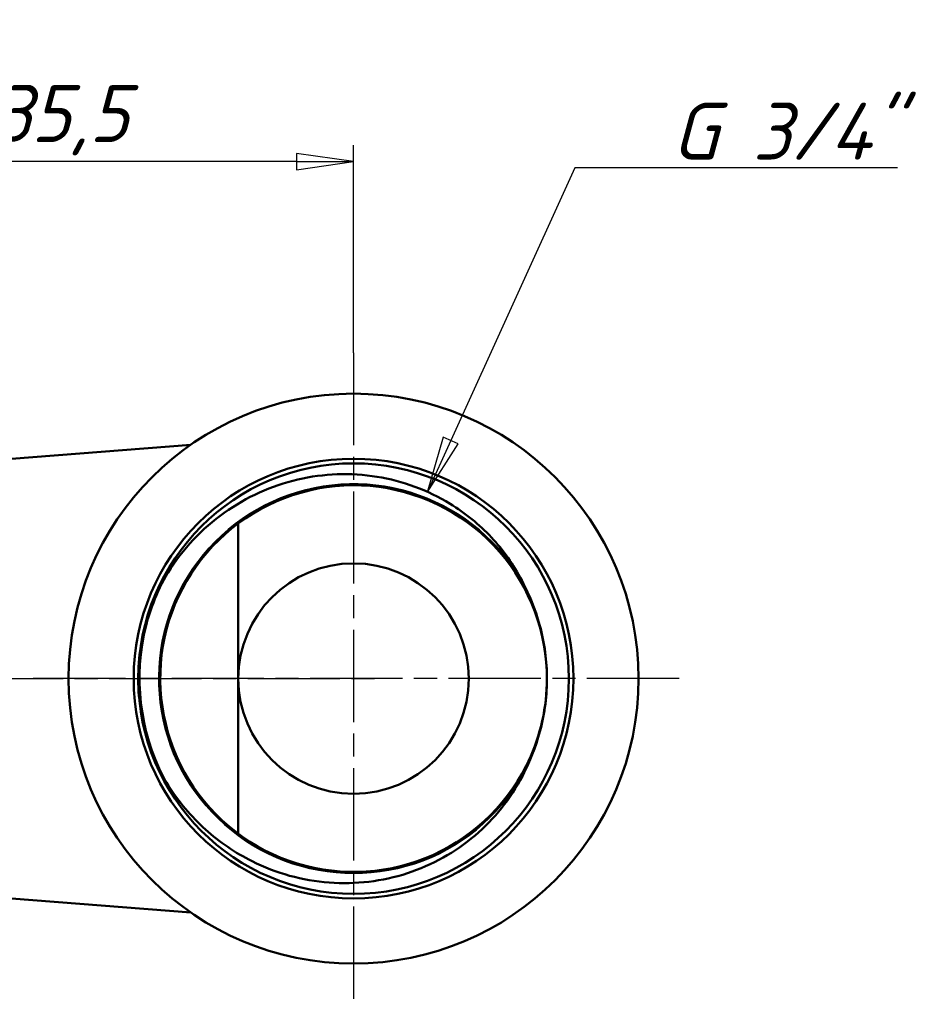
# Model space of a CAD drawing. Header units: millimetres. Extents: x -131 to 751, y -69 to 356.
# Tile 10 of 24: x 65 to 120, y 108 to 168. Entities that reach past the tile are written whole.
import ezdxf

# ---------------------------------------------------------------- set-up
doc = ezdxf.new("R2010")
doc.units = ezdxf.units.MM
doc.linetypes.add('CHAIN', pattern=[0.7087, 0.4724, -0.0591, 0.1181, -0.0591])
for name, color, linetype, lineweight in [('Видимые тонкие (ГОСТ)', 7, 'Continuous', 35), ('Видимый контур (ГОСТ)', 7, 'Continuous', 50), ('Маркер центра (ГОСТ)', 7, 'Continuous', 25), ('Осевая линия (ГОСТ)', 7, 'Continuous', 25), ('Размер (ГОСТ)', 7, 'Continuous', 25)]:
    doc.layers.add(name, color=color, linetype=linetype, lineweight=lineweight)
doc.styles.add('Обычный текст (ГОСТ)', font='GOST Common Italic.ttf')
doc.dimstyles.new('Обычный (ГОСТ)', dxfattribs={"dimtxt": 3.5, "dimasz": 3.5, "dimexe": 1, "dimexo": 0, "dimgap": 0.5, "dimtad": 1, "dimrnd": 1e-08, "dimtxsty": 'Обычный текст (ГОСТ)', "dimblk": 'Filled-1', "dimcen": 0.09, "dimdle": 15, "dimclrd": 256, "dimclre": 256, "dimclrt": 256, "dimazin": 2, "dimtfac": 0.714286, "dimtdec": 3, "dimtmove": 0, "dimatfit": 3, "dimfxl": 1, "dimtolj": 1, "dimlwd": 25, "dimlwe": 25, "dimarcsym": 0})

# ---------------------------------------------------------------- blocks, each defined once
blk = doc.blocks.new('Filled-1')
at = {"color": 0}
for p, q in [((0, 0), (-1, 0.143)), ((-1, 0.143), (-1, -0.143)), ((-1, 0), (0, 0)), ((-1, -0.143), (0, 0))]:
    blk.add_line(p, q, dxfattribs=at)
at = {"color": 0, "flags": 128}
blk.add_lwpolyline([(-1, -0.143), (0, 0), (-1, 0.143), (-1, -0.143)], dxfattribs=at)
at = {"color": 0}
blk.add_solid([(-1, -0.143), (0, 0), (-1, 0.143), (-1, -0.143)], dxfattribs=at)
blk = doc.blocks.new('*D9')
at = {"layer": 'Defpoints', "color": 0, "linetype": 'Continuous', "transparency": 16777216}
for p in [(49.582, 159.335), (85.082, 147.585), (49.582, 138.341)]:
    blk.add_point(p, dxfattribs=at)
at = {"layer": 'Размер (ГОСТ)', "linetype": 'Continuous', "lineweight": 25, "transparency": 16777216}
for p, q in [((49.582, 138.341), (49.582, 160.335)), ((85.082, 147.585), (85.082, 160.335)), ((81.582, 159.335), (53.082, 159.335))]:
    blk.add_line(p, q, dxfattribs=at)
at = {"layer": 'Размер (ГОСТ)', "linetype": 'Continuous', "lineweight": 25, "transparency": 16777216, "xscale": 3.5, "yscale": 3.5, "zscale": 3.5, "rotation": 180}
blk.add_blockref('Filled-1', (49.582, 159.335), dxfattribs=at)
at = {"layer": 'Размер (ГОСТ)', "linetype": 'Continuous', "lineweight": 25, "transparency": 16777216, "xscale": 3.5, "yscale": 3.5, "zscale": 3.5}
blk.add_blockref('Filled-1', (85.082, 159.335), dxfattribs=at)
at = {"layer": 'Размер (ГОСТ)', "linetype": 'Continuous', "lineweight": 25, "transparency": 16777216, "insert": (62.93, 164.035), "char_height": 3.5, "attachment_point": 1, "style": 'Обычный текст (ГОСТ)'}
blk.add_mtext('\\A1;35,5', dxfattribs=at)
blk = doc.blocks.new('*D10')
at = {"layer": 'Defpoints', "color": 0, "linetype": 'Continuous', "transparency": 16777216}
for p in [(152.482, 198.226), (144.256, 189.414)]:
    blk.add_point(p, dxfattribs=at)
at = {"layer": 'Размер (ГОСТ)', "linetype": 'Continuous', "lineweight": 25, "transparency": 16777216}
for p, q in [((128.351, 172.376), (141.868, 186.855)), ((108.54, 172.376), (128.351, 172.376))]:
    blk.add_line(p, q, dxfattribs=at)
at = {"layer": 'Размер (ГОСТ)', "linetype": 'Continuous', "lineweight": 25, "transparency": 16777216, "xscale": 3.5, "yscale": 3.5, "zscale": 3.5, "rotation": 46.96981722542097}
blk.add_blockref('Filled-1', (144.256, 189.414), dxfattribs=at)
at = {"layer": 'Размер (ГОСТ)', "linetype": 'Continuous', "lineweight": 25, "transparency": 16777216, "insert": (108.54, 176.379), "char_height": 3.5, "attachment_point": 1, "style": 'Обычный текст (ГОСТ)'}
blk.add_mtext('\\A1; \\fGOST Common|b0|i1;\\H3.5000;G 3/4"', dxfattribs=at)
blk = doc.blocks.new('*D12')
at = {"layer": 'Defpoints', "color": 0, "linetype": 'Continuous', "transparency": 16777216}
for p in [(89.602, 139.015), (84.411, 127.592)]:
    blk.add_point(p, dxfattribs=at)
at = {"layer": 'Размер (ГОСТ)', "linetype": 'Continuous', "lineweight": 25, "transparency": 16777216}
for p, q in [((98.661, 158.948), (91.05, 142.201)), ((118.472, 158.948), (98.661, 158.948))]:
    blk.add_line(p, q, dxfattribs=at)
at = {"layer": 'Размер (ГОСТ)', "linetype": 'Continuous', "lineweight": 25, "transparency": 16777216, "xscale": 3.5, "yscale": 3.5, "zscale": 3.5, "rotation": 245.5605415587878}
blk.add_blockref('Filled-1', (89.602, 139.015), dxfattribs=at)
at = {"layer": 'Размер (ГОСТ)', "linetype": 'Continuous', "lineweight": 25, "transparency": 16777216, "insert": (102.499, 162.951), "char_height": 3.5, "attachment_point": 1, "style": 'Обычный текст (ГОСТ)'}
blk.add_mtext('\\A1; \\fGOST Common|b0|i1;\\H3.5000;G 3/4"', dxfattribs=at)

msp = doc.modelspace()

# ---------------------------------------------------------------- linework, layer by layer
at = {"layer": 'Видимые тонкие (ГОСТ)'}
for points, knots in [([(95.4458, 121.6031), (93.9908, 119.0819), (91.5838, 117.1255), (88.8184, 116.2166), (86.0735, 115.3143), (83.0006, 115.4515), (80.347, 116.5947), (77.6945, 117.7374), (75.4848, 119.8751), (74.2548, 122.4883), (73.0252, 125.1004), (72.7856, 128.1643), (73.5942, 130.9358), (74.4024, 133.7061), (76.2506, 136.1597), (78.6904, 137.7011), (81.1292, 139.2418), (84.1374, 139.8574), (86.9854, 139.3985), (89.8323, 138.9397), (92.4939, 137.4114), (94.3252, 135.1839), (94.7282, 134.6937), (95.0902, 134.1706), (95.4086, 133.6222)], [0.5234325, 0.5234325, 0.5234325, 0.5234325, 1.2532157, 1.2532157, 1.2532157, 1.9775868, 1.9775868, 1.9775868, 2.7016614, 2.7016614, 2.7016614, 3.4254446, 3.4254446, 3.4254446, 4.1489415, 4.1489415, 4.1489415, 4.8721571, 4.8721571, 4.8721571, 5.5950966, 5.5950966, 5.5950966, 5.7541818, 5.7541818, 5.7541818, 5.7541818]), ([(73.7273, 120.9947), (72.1243, 123.7568), (71.5789, 127.1157), (72.2256, 130.2431), (72.506, 131.5988), (73.009, 132.9059), (73.6982, 134.1063)], [2.6157277, 2.6157277, 2.6157277, 2.6157277, 3.3455109, 3.3455109, 3.3455109, 3.6618866, 3.6618866, 3.6618866, 3.6618866])]:
    msp.add_open_spline(points, degree=3, knots=knots, dxfattribs=at)
at = {"layer": 'Видимый контур (ГОСТ)'}
for p, q in [((64.0817, 141.0845), (75.0832, 141.947)), ((78.0062, 137.1212), (78.0062, 127.5845)), ((78.0062, 127.5845), (78.0062, 118.0479)), ((64.0817, 114.0845), (75.0832, 113.222))]:
    msp.add_line(p, q, dxfattribs=at)
for radius in [17.5, 13.5, 13.22, 13.22, 7.0755]:
    msp.add_circle((85.0817, 127.5845), radius, dxfattribs=at)
msp.add_arc((85.0817, 127.5845), 11.8748, 358.476614, 1.842582, dxfattribs=at)
for points, knots in [([(73.6908, 134.1109), (74.5945, 135.5441), (75.7672, 136.7885), (78.5041, 138.7375), (80.0355, 139.4318), (83.2527, 140.1829), (84.9047, 140.2428), (88.1106, 139.7252), (89.635, 139.1633), (91.9412, 137.751), (92.7941, 137.0565), (94.2808, 135.467), (94.9104, 134.5816), (95.4124, 133.6236)], [0, 0, 0, 0, 0.5082917, 0.5082917, 1.0083218, 1.0083218, 1.5000876, 1.5000876, 1.9835863, 1.9835863, 2.312561, 2.312561, 2.6375581, 2.6375581, 2.6375581, 2.6375581]), ([(96.9503, 127.9663), (96.9492, 128.0004), (96.948, 128.0345), (96.9466, 128.0686), (96.8306, 130.9126), (95.6506, 133.7009), (93.6899, 135.7643), (91.7133, 137.8445), (88.9602, 139.1691), (86.1012, 139.4154), (83.2506, 139.6611), (80.3203, 138.8329), (78.02, 137.1314), (75.7256, 135.4342), (74.0782, 132.8834), (73.4751, 130.0939), (72.8732, 127.3102), (73.3165, 124.3133), (74.6983, 121.823), (76.0889, 119.3168), (78.4183, 117.3461), (81.1203, 116.39), (83.8084, 115.4387), (86.8415, 115.4996), (89.4892, 116.558), (92.1448, 117.6195), (94.3894, 119.6753), (95.6795, 122.2276), (96.4677, 123.787), (96.9058, 125.5222), (96.9523, 127.2688)], [-6.2510262, -6.2510262, -6.2510262, -6.2510262, -6.2424094, -6.2424094, -6.2424094, -5.5233045, -5.5233045, -5.5233045, -4.7983499, -4.7983499, -4.7983499, -4.0755257, -4.0755257, -4.0755257, -3.3545154, -3.3545154, -3.3545154, -2.6350109, -2.6350109, -2.6350109, -1.910916, -1.910916, -1.910916, -1.1905268, -1.1905268, -1.1905268, -0.4680145, -0.4680145, -0.4680145, -0.0265881, -0.0265881, -0.0265881, -0.0265881]), ([(71.8619, 127.5477), (71.8581, 128.8975), (72.0688, 130.2424), (72.8363, 132.5868), (73.2756, 133.4525), (73.6908, 134.1109)], [0, 0, 0, 0, 0.40495057, 0.40495057, 0.74128179, 0.74128179, 0.74128179, 0.74128179]), ([(95.4124, 133.6236), (95.7028, 133.0693), (96.0918, 132.2653), (96.733, 130.1711), (96.9158, 129.0751), (96.9503, 127.9663)], [0, 0, 0, 0, 0.18772766, 0.18772766, 0.38180046, 0.38180046, 0.38180046, 0.38180046]), ([(73.7273, 120.9947), (73.3878, 121.5266), (72.9026, 122.3997), (72.0839, 124.8538), (71.8657, 126.1977), (71.8619, 127.5477)], [0, 0, 0, 0, 0.18929037, 0.18929037, 0.39515486, 0.39515486, 0.39515486, 0.39515486]), ([(96.9523, 127.2688), (96.924, 126.16), (96.7473, 125.0632), (96.1178, 122.9654), (95.7332, 122.159), (95.4458, 121.6031)], [0.03117824, 0.03117824, 0.03117824, 0.03117824, 0.36443673, 0.36443673, 0.6869172, 0.6869172, 0.6869172, 0.6869172]), ([(95.4458, 121.6031), (94.7248, 120.2081), (93.7361, 118.9688), (91.3209, 116.9166), (89.911, 116.1316), (86.844, 115.1325), (85.2134, 114.9382), (81.9407, 115.1824), (80.331, 115.6292), (77.8138, 116.8885), (76.8521, 117.5455), (75.1193, 119.1066), (74.3584, 120.0061), (73.7273, 120.9947)], [0, 0, 0, 0, 0.4710899, 0.4710899, 0.950435, 0.950435, 1.4380325, 1.4380325, 1.9338796, 1.9338796, 2.2811781, 2.2811781, 2.6324456, 2.6324456, 2.6324456, 2.6324456])]:
    msp.add_open_spline(points, degree=3, knots=knots, dxfattribs=at)
at = {"layer": 'Маркер центра (ГОСТ)', "linetype": 'CHAIN', "ltscale": 11.993792}
for p, q in [((85.0817, 147.5845), (85.0817, 107.5845)), ((105.0817, 127.5845), (65.0817, 127.5845))]:
    msp.add_line(p, q, dxfattribs=at)
at = {"layer": 'Осевая линия (ГОСТ)', "linetype": 'CHAIN', "ltscale": 11.993792}
msp.add_line((61.5817, 127.5845), (86.4015, 127.5845), dxfattribs=at)

# ---------------------------------------------------------------- dimensions: what is measured, and where the dimension line sits
at = {"layer": 'Размер (ГОСТ)', "linetype": 'Continuous', "lineweight": 25}
for center, mpoint, picture, middle in [((152.4825, 198.2261), (144.2564, 189.414), '*D10', (116.526, 172.3759)), ((84.4108, 127.5923), (89.6016, 139.0145), '*D12', (110.4858, 158.9483))]:
    dim = msp.add_radius_dim(center=center, mpoint=mpoint, text=' \\fGOST Common|b0|i1;\\H3.5000;G 3/4"', dimstyle='Обычный (ГОСТ)', override={"dimgap": 0.5, "dimtih": 1, "dimtoh": 1, "dimdec": 2, "dimlfac": 1, "dimcen": 0, "dimtol": 0, "dimlim": 0, "dimtp": 0, "dimtm": 0, "dimtdec": 3, "dimtofl": 0}, dxfattribs=at)
    dim.commit()
    dim.dimension.update_dxf_attribs({"geometry": picture, "text_midpoint": middle, "dimtype": 164})
dim = msp.add_linear_dim(base=(49.5817, 159.3345), p1=(85.0817, 147.5845), p2=(49.5817, 138.3414), angle=180, dimstyle='Обычный (ГОСТ)', override={"dimgap": 0.5, "dimdec": 2, "dimtol": 0, "dimlim": 0, "dimtp": 0, "dimtm": 0, "dimtdec": 3, "dimtofl": 0, "dimatfit": 1}, dxfattribs=at)
dim.commit()
dim.dimension.update_dxf_attribs({"geometry": '*D9', "text_midpoint": (67.3317, 159.3345), "dimtype": 160})

doc.saveas('drawing.dxf')
